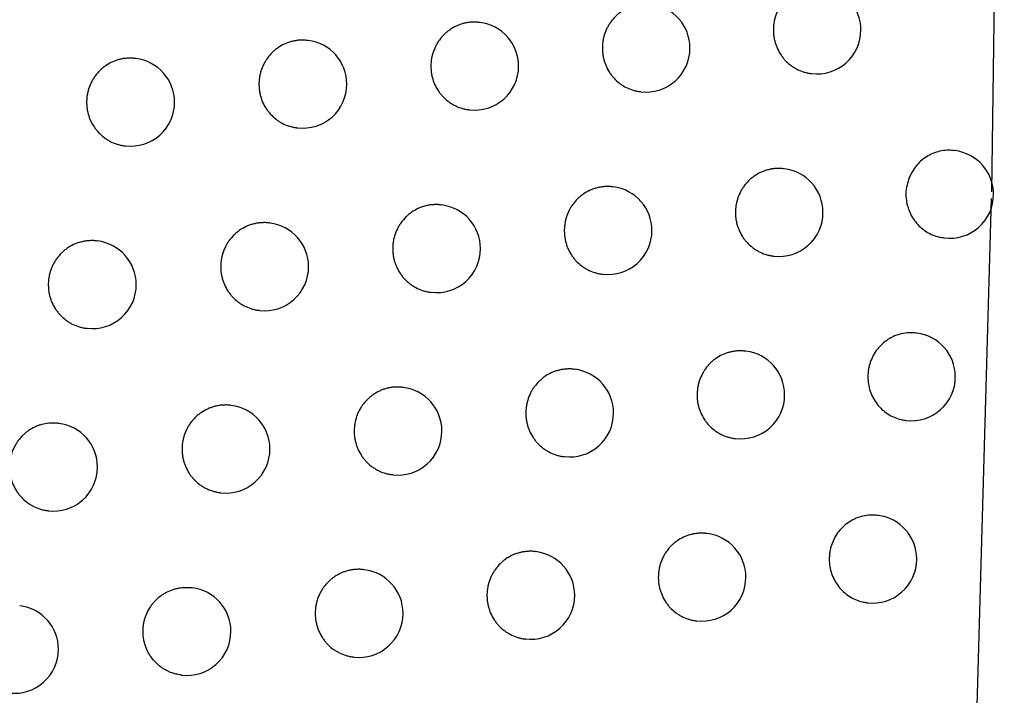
# Model space of a CAD drawing. Header units: millimetres. Extents: x -0.66 to 0.91, y -0.4 to 0.64.
# Tile 30 of 241: x -0.1156 to -0.1044, y 0.02373 to 0.03141. Entities that reach past the tile are written whole.
import ezdxf

# ---------------------------------------------------------------- set-up
doc = ezdxf.new("R2010")
doc.units = ezdxf.units.MM
doc.layers.add('FORMAT', color=7, linetype='Continuous')

msp = doc.modelspace()

# ---------------------------------------------------------------- linework, layer by layer
at = {"layer": 'FORMAT', "color": 7, "linetype": 'Continuous', "lineweight": 25}
for p, q in [((-0.104543, 0.029459), (-0.1044, 0.039414)), ((-0.110364, 0.031383), (-0.110372, 0.031384)), ((-0.112318, 0.031178), (-0.112326, 0.031179)), ((-0.114277, 0.030974), (-0.114285, 0.030975)), ((-0.106597, 0.030803), (-0.10659, 0.030802)), ((-0.108541, 0.030597), (-0.108534, 0.030596)), ((-0.11049, 0.030391), (-0.110483, 0.03039)), ((-0.112444, 0.030186), (-0.112437, 0.030185)), ((-0.114403, 0.029982), (-0.114396, 0.029981)), ((-0.104963, 0.029927), (-0.104971, 0.029928)), ((-0.106903, 0.02972), (-0.106911, 0.029721)), ((-0.108848, 0.029514), (-0.108856, 0.029515)), ((-0.104831, 0.019389), (-0.104545, 0.029381)), ((-0.110798, 0.029308), (-0.110806, 0.029309)), ((-0.112753, 0.029104), (-0.112761, 0.029104)), ((-0.114713, 0.028899), (-0.114721, 0.0289)), ((-0.105088, 0.028935), (-0.105082, 0.028934)), ((-0.107028, 0.028728), (-0.107022, 0.028727)), ((-0.108973, 0.028522), (-0.108967, 0.028521)), ((-0.110924, 0.028316), (-0.110917, 0.028316)), ((-0.112879, 0.028111), (-0.112872, 0.028111)), ((-0.114839, 0.027907), (-0.114832, 0.027906)), ((-0.105397, 0.027853), (-0.105406, 0.027854)), ((-0.107339, 0.027646), (-0.107347, 0.027647)), ((-0.109285, 0.02744), (-0.109293, 0.027441)), ((-0.111236, 0.027235), (-0.111244, 0.027236)), ((-0.113192, 0.02703), (-0.1132, 0.027031)), ((-0.115153, 0.026826), (-0.115161, 0.026827)), ((-0.105522, 0.02686), (-0.105516, 0.02686)), ((-0.107464, 0.026654), (-0.107458, 0.026653)), ((-0.109411, 0.026448), (-0.109404, 0.026447)), ((-0.111362, 0.026243), (-0.111355, 0.026242)), ((-0.113318, 0.026038), (-0.113311, 0.026037)), ((-0.115279, 0.025834), (-0.115272, 0.025833)), ((-0.105836, 0.025779), (-0.105845, 0.02578)), ((-0.107779, 0.025573), (-0.107787, 0.025574)), ((-0.109727, 0.025367), (-0.109735, 0.025368)), ((-0.111679, 0.025162), (-0.111687, 0.025163)), ((-0.113636, 0.024957), (-0.113644, 0.024958)), ((-0.105962, 0.024787), (-0.105955, 0.024787)), ((-0.107905, 0.024581), (-0.107898, 0.02458)), ((-0.109852, 0.024375), (-0.109846, 0.024374)), ((-0.111805, 0.02417), (-0.111798, 0.024169)), ((-0.113762, 0.023965), (-0.113755, 0.023964))]:
    msp.add_line(p, q, dxfattribs=at)
for centre, start, end in [((-0.106531, 0.031299), 0, 83.1656), ((-0.108475, 0.031092), 0, 83.1656), ((-0.110424, 0.030887), 0, 83.1656), ((-0.106531, 0.031299), 263.1656, 0), ((-0.112377, 0.030682), 0, 83.1656), ((-0.108475, 0.031092), 263.1656, 0), ((-0.114336, 0.030477), 0, 83.1656), ((-0.110424, 0.030887), 263.1656, 0), ((-0.112377, 0.030682), 263.1656, 0), ((-0.114336, 0.030477), 263.1656, 0), ((-0.105022, 0.02943), 0, 83.1656), ((-0.106962, 0.029224), 0, 83.1656), ((-0.108907, 0.029018), 0, 83.1656), ((-0.105022, 0.02943), 263.1656, 0), ((-0.110857, 0.028812), 0, 83.1656), ((-0.106962, 0.029224), 263.1656, 0), ((-0.112812, 0.028607), 0, 83.1656), ((-0.108907, 0.029018), 263.1656, 0), ((-0.114772, 0.028403), 0, 83.1656), ((-0.110857, 0.028812), 263.1656, 0), ((-0.112812, 0.028607), 263.1656, 0), ((-0.114772, 0.028403), 263.1656, 0), ((-0.105457, 0.027356), 0, 83.1656), ((-0.107398, 0.02715), 0, 83.1656), ((-0.109344, 0.026944), 0, 83.1656), ((-0.105457, 0.027356), 263.1656, 0), ((-0.111296, 0.026738), 0, 83.1656), ((-0.107398, 0.02715), 263.1656, 0), ((-0.113252, 0.026534), 0, 83.1656), ((-0.109344, 0.026944), 263.1656, 0), ((-0.115213, 0.026329), 0, 83.1656), ((-0.111296, 0.026738), 263.1656, 0), ((-0.113252, 0.026534), 263.1656, 0), ((-0.115213, 0.026329), 263.1656, 0), ((-0.105896, 0.025283), 0, 83.1656), ((-0.107839, 0.025077), 0, 83.1656), ((-0.109786, 0.024871), 0, 83.1656), ((-0.105896, 0.025283), 263.1656, 0), ((-0.111738, 0.024666), 0, 83.1656), ((-0.107839, 0.025077), 263.1656, 0), ((-0.113696, 0.024461), 0, 83.1656), ((-0.109786, 0.024871), 263.1656, 0), ((-0.115657, 0.024257), 0, 83.1656), ((-0.111738, 0.024666), 263.1656, 0), ((-0.113696, 0.024461), 263.1656, 0), ((-0.115657, 0.024257), 263.1656, 0)]:
    msp.add_arc(centre, 0.0005, start, end, dxfattribs=at)
for points, knots in [([(-0.123089, 0.021373), (-0.12168, 0.027961), (-0.118862, 0.041138), (-0.115148, 0.061018), (-0.111776, 0.080972), (-0.109875, 0.094334), (-0.108924, 0.101017)], [0, 0, 0, 0, 0.249742, 0.499588, 0.749742, 1, 1, 1, 1]), ([(-0.110005, 0.093385), (-0.11188, 0.081283), (-0.11475, 0.062761), (-0.119355, 0.03878), (-0.121925, 0.026883), (-0.123123, 0.021338)], [0, 0, 0, 0, 0.50155, 0.767642, 1, 1, 1, 1]), ([(-0.10648, 0.031795), (-0.106486, 0.031796), (-0.106506, 0.0318), (-0.10654, 0.0318), (-0.106581, 0.031798), (-0.106622, 0.031792), (-0.106663, 0.031783), (-0.106702, 0.03177), (-0.106753, 0.031749), (-0.106802, 0.031721), (-0.106846, 0.031687), (-0.106887, 0.03165), (-0.106924, 0.031607), (-0.106954, 0.03156), (-0.106981, 0.031511), (-0.107002, 0.031458), (-0.107017, 0.0314), (-0.107024, 0.031351), (-0.107026, 0.031316), (-0.107026, 0.031299)], [0, 0, 0, 0, 0.022939, 0.073951, 0.12331, 0.173012, 0.223794, 0.274951, 0.324306, 0.424702, 0.475863, 0.525091, 0.625231, 0.676265, 0.725303, 0.825056, 0.875892, 0.937601, 1, 1, 1, 1]), ([(-0.108424, 0.031588), (-0.10843, 0.03159), (-0.10845, 0.031593), (-0.108485, 0.031593), (-0.108526, 0.031592), (-0.108566, 0.031586), (-0.108607, 0.031577), (-0.108647, 0.031564), (-0.108698, 0.031543), (-0.108746, 0.031515), (-0.108791, 0.031481), (-0.108832, 0.031443), (-0.108868, 0.031401), (-0.108899, 0.031354), (-0.108926, 0.031305), (-0.108947, 0.031252), (-0.108962, 0.031194), (-0.10897, 0.031145), (-0.108971, 0.03111), (-0.108971, 0.031093)], [0, 0, 0, 0, 0.02374, 0.074703, 0.123968, 0.173574, 0.224259, 0.275318, 0.324577, 0.424774, 0.475833, 0.525007, 0.625033, 0.676007, 0.725057, 0.82483, 0.875674, 0.937491, 1, 1, 1, 1]), ([(-0.110372, 0.031383), (-0.110379, 0.031384), (-0.110399, 0.031388), (-0.110434, 0.031388), (-0.110475, 0.031386), (-0.110516, 0.03138), (-0.110557, 0.031371), (-0.110596, 0.031358), (-0.110648, 0.031337), (-0.110696, 0.031309), (-0.11074, 0.031275), (-0.110782, 0.031238), (-0.110818, 0.031195), (-0.110849, 0.031148), (-0.110876, 0.031099), (-0.110897, 0.031047), (-0.110912, 0.030989), (-0.11092, 0.03094), (-0.110921, 0.030905), (-0.110921, 0.030887)], [0, 0, 0, 0, 0.02437, 0.075293, 0.124481, 0.174011, 0.224618, 0.275597, 0.324781, 0.424822, 0.475801, 0.524933, 0.624872, 0.675799, 0.724859, 0.82465, 0.875501, 0.937405, 1, 1, 1, 1]), ([(-0.107026, 0.031299), (-0.107026, 0.031285), (-0.107025, 0.031257), (-0.10702, 0.031216), (-0.107012, 0.031174), (-0.107, 0.031134), (-0.10698, 0.031082), (-0.106953, 0.031033), (-0.106921, 0.030987), (-0.106886, 0.030945), (-0.106845, 0.030908), (-0.1068, 0.030876), (-0.106752, 0.030848), (-0.106702, 0.030826), (-0.106649, 0.030812), (-0.106618, 0.030805), (-0.106601, 0.030804), (-0.106597, 0.030804)], [0, 0, 0, 0, 0.056766, 0.113926, 0.17233, 0.231165, 0.287931, 0.403386, 0.462212, 0.519066, 0.634695, 0.693604, 0.750664, 0.866709, 0.92583, 0.983106, 1, 1, 1, 1]), ([(-0.112326, 0.031178), (-0.112333, 0.031179), (-0.112353, 0.031183), (-0.112388, 0.031183), (-0.112429, 0.031181), (-0.11247, 0.031175), (-0.112511, 0.031166), (-0.112551, 0.031153), (-0.112602, 0.031132), (-0.112651, 0.031104), (-0.112695, 0.03107), (-0.112737, 0.031033), (-0.112773, 0.03099), (-0.112804, 0.030943), (-0.112831, 0.030894), (-0.112852, 0.030842), (-0.112867, 0.030784), (-0.112875, 0.030735), (-0.112876, 0.0307), (-0.112877, 0.030682)], [0, 0, 0, 0, 0.024838, 0.07573, 0.124861, 0.174334, 0.224882, 0.275802, 0.32493, 0.424856, 0.475775, 0.524878, 0.624754, 0.675647, 0.724715, 0.82452, 0.875377, 0.937342, 1, 1, 1, 1]), ([(-0.108971, 0.031093), (-0.108971, 0.031079), (-0.10897, 0.031051), (-0.108965, 0.03101), (-0.108957, 0.030968), (-0.108945, 0.030928), (-0.108925, 0.030876), (-0.108898, 0.030826), (-0.108866, 0.030781), (-0.10883, 0.030739), (-0.108789, 0.030701), (-0.108744, 0.030669), (-0.108696, 0.030641), (-0.108645, 0.03062), (-0.108592, 0.030605), (-0.108562, 0.030598), (-0.108544, 0.030598), (-0.108541, 0.030597)], [0, 0, 0, 0, 0.056862, 0.114119, 0.172622, 0.231556, 0.288417, 0.40407, 0.462998, 0.519917, 0.635681, 0.694662, 0.751714, 0.867749, 0.926868, 0.984063, 1, 1, 1, 1]), ([(-0.114285, 0.030973), (-0.114292, 0.030974), (-0.114312, 0.030978), (-0.114347, 0.030978), (-0.114389, 0.030976), (-0.11443, 0.030971), (-0.114471, 0.030961), (-0.11451, 0.030949), (-0.114562, 0.030927), (-0.11461, 0.030899), (-0.114655, 0.030866), (-0.114696, 0.030828), (-0.114733, 0.030786), (-0.114764, 0.030739), (-0.114791, 0.03069), (-0.114812, 0.030637), (-0.114827, 0.030579), (-0.114835, 0.030531), (-0.114836, 0.030495), (-0.114837, 0.030478)], [0, 0, 0, 0, 0.025154, 0.076025, 0.125118, 0.174553, 0.225062, 0.275943, 0.325035, 0.424887, 0.475767, 0.524851, 0.624686, 0.675558, 0.724631, 0.824445, 0.875306, 0.937306, 1, 1, 1, 1]), ([(-0.110921, 0.030887), (-0.110921, 0.030873), (-0.110921, 0.030846), (-0.110915, 0.030804), (-0.110907, 0.030763), (-0.110895, 0.030722), (-0.110875, 0.03067), (-0.110848, 0.030621), (-0.110816, 0.030575), (-0.11078, 0.030533), (-0.110738, 0.030495), (-0.110693, 0.030463), (-0.110645, 0.030436), (-0.110594, 0.030414), (-0.110541, 0.0304), (-0.11051, 0.030393), (-0.110493, 0.030392), (-0.11049, 0.030392)], [0, 0, 0, 0, 0.056938, 0.114271, 0.172851, 0.231862, 0.2888, 0.404608, 0.463616, 0.520585, 0.636454, 0.695492, 0.752538, 0.868562, 0.927679, 0.98481, 1, 1, 1, 1]), ([(-0.112877, 0.030682), (-0.112876, 0.030668), (-0.112876, 0.030641), (-0.11287, 0.030599), (-0.112862, 0.030558), (-0.11285, 0.030517), (-0.11283, 0.030465), (-0.112803, 0.030415), (-0.11277, 0.03037), (-0.112734, 0.030328), (-0.112693, 0.03029), (-0.112647, 0.030258), (-0.112599, 0.030231), (-0.112548, 0.030209), (-0.112495, 0.030195), (-0.112464, 0.030188), (-0.112447, 0.030187), (-0.112444, 0.030187)], [0, 0, 0, 0, 0.056993, 0.114382, 0.173019, 0.232087, 0.28908, 0.405001, 0.464068, 0.521074, 0.637021, 0.6961, 0.753142, 0.86916, 0.928275, 0.985359, 1, 1, 1, 1]), ([(-0.114837, 0.030478), (-0.114836, 0.030464), (-0.114836, 0.030436), (-0.114831, 0.030395), (-0.114822, 0.030353), (-0.11481, 0.030313), (-0.11479, 0.03026), (-0.114763, 0.030211), (-0.11473, 0.030166), (-0.114694, 0.030123), (-0.114652, 0.030086), (-0.114607, 0.030054), (-0.114559, 0.030026), (-0.114507, 0.030004), (-0.114454, 0.02999), (-0.114423, 0.029983), (-0.114406, 0.029982), (-0.114403, 0.029982)], [0, 0, 0, 0, 0.057028, 0.114453, 0.173126, 0.232231, 0.289259, 0.405253, 0.464358, 0.521389, 0.637387, 0.696493, 0.753533, 0.86955, 0.928666, 0.985721, 1, 1, 1, 1]), ([(-0.104971, 0.029926), (-0.104991, 0.029929), (-0.105038, 0.029934), (-0.105113, 0.029925), (-0.105193, 0.029904), (-0.105269, 0.029868), (-0.105337, 0.029821), (-0.105397, 0.029761), (-0.105446, 0.029693), (-0.105484, 0.029617), (-0.105501, 0.029558), (-0.105507, 0.029526), (-0.105508, 0.029521)], [0, 0, 0, 0, 0.082222, 0.193438, 0.307877, 0.419092, 0.533552, 0.6444, 0.758494, 0.868787, 0.982308, 1, 1, 1, 1]), ([(-0.106911, 0.02972), (-0.106918, 0.029721), (-0.106938, 0.029725), (-0.106972, 0.029725), (-0.107013, 0.029723), (-0.107053, 0.029717), (-0.107094, 0.029708), (-0.107134, 0.029695), (-0.107185, 0.029674), (-0.107233, 0.029646), (-0.107277, 0.029612), (-0.107319, 0.029575), (-0.107355, 0.029532), (-0.107386, 0.029485), (-0.107413, 0.029436), (-0.107433, 0.029383), (-0.107448, 0.029325), (-0.107456, 0.029276), (-0.107457, 0.029241), (-0.107458, 0.029224)], [0, 0, 0, 0, 0.0231627, 0.0741614, 0.1234947, 0.1731704, 0.2239262, 0.2750556, 0.3243848, 0.4247254, 0.4758587, 0.5250717, 0.6251798, 0.6761971, 0.7252382, 0.8249961, 0.8758341, 0.9375717, 1, 1, 1, 1]), ([(-0.108856, 0.029514), (-0.108863, 0.029515), (-0.108883, 0.029519), (-0.108917, 0.029519), (-0.108958, 0.029517), (-0.108999, 0.029511), (-0.10904, 0.029502), (-0.10908, 0.029489), (-0.109131, 0.029468), (-0.109179, 0.02944), (-0.109223, 0.029406), (-0.109265, 0.029369), (-0.109301, 0.029326), (-0.109332, 0.029279), (-0.109359, 0.02923), (-0.10938, 0.029177), (-0.109394, 0.029119), (-0.109402, 0.02907), (-0.109404, 0.029035), (-0.109404, 0.029018)], [0, 0, 0, 0, 0.023909, 0.074862, 0.124107, 0.173693, 0.224358, 0.275395, 0.324634, 0.42479, 0.475828, 0.524991, 0.624994, 0.675955, 0.725007, 0.824785, 0.87563, 0.937469, 1, 1, 1, 1]), ([(-0.1055, 0.0293), (-0.10551, 0.029355), (-0.105522, 0.029429), (-0.105511, 0.029503), (-0.105508, 0.029521)], [0, 0, 0, 0, 0.750476, 1, 1, 1, 1]), ([(-0.110806, 0.029308), (-0.110813, 0.029309), (-0.110833, 0.029313), (-0.110868, 0.029313), (-0.110909, 0.029311), (-0.11095, 0.029306), (-0.110991, 0.029296), (-0.11103, 0.029284), (-0.111082, 0.029262), (-0.11113, 0.029234), (-0.111174, 0.029201), (-0.111216, 0.029163), (-0.111252, 0.02912), (-0.111283, 0.029074), (-0.11131, 0.029024), (-0.111331, 0.028972), (-0.111346, 0.028914), (-0.111354, 0.028865), (-0.111355, 0.02883), (-0.111355, 0.028812)], [0, 0, 0, 0, 0.024491, 0.075407, 0.124581, 0.174096, 0.224688, 0.275652, 0.324822, 0.424834, 0.475797, 0.524921, 0.624844, 0.675762, 0.724824, 0.824619, 0.875471, 0.937389, 1, 1, 1, 1]), ([(-0.1055, 0.0293), (-0.105497, 0.029288), (-0.105486, 0.02925), (-0.105459, 0.029188), (-0.105414, 0.029118), (-0.105357, 0.029057), (-0.105292, 0.029006), (-0.105219, 0.028968), (-0.10515, 0.028943), (-0.105105, 0.028938), (-0.105088, 0.028936)], [0, 0, 0, 0, 0.060655, 0.199514, 0.342386, 0.481529, 0.62467, 0.764468, 0.908281, 1, 1, 1, 1]), ([(-0.107458, 0.029224), (-0.107458, 0.02921), (-0.107457, 0.029182), (-0.107452, 0.029141), (-0.107443, 0.029099), (-0.107432, 0.029059), (-0.107411, 0.029007), (-0.107385, 0.028958), (-0.107353, 0.028912), (-0.107317, 0.02887), (-0.107276, 0.028833), (-0.107231, 0.028801), (-0.107184, 0.028773), (-0.107133, 0.028751), (-0.10708, 0.028737), (-0.107049, 0.02873), (-0.107032, 0.028729), (-0.107028, 0.028729)], [0, 0, 0, 0, 0.056792, 0.113979, 0.17241, 0.231272, 0.288064, 0.403573, 0.462427, 0.5193, 0.634966, 0.693895, 0.750953, 0.866996, 0.926118, 0.983372, 1, 1, 1, 1]), ([(-0.112761, 0.029103), (-0.112768, 0.029104), (-0.112788, 0.029108), (-0.112823, 0.029108), (-0.112864, 0.029106), (-0.112905, 0.029101), (-0.112946, 0.029091), (-0.112986, 0.029079), (-0.113037, 0.029057), (-0.113086, 0.029029), (-0.11313, 0.028996), (-0.113172, 0.028958), (-0.113208, 0.028916), (-0.113239, 0.028869), (-0.113266, 0.02882), (-0.113287, 0.028767), (-0.113302, 0.028709), (-0.11331, 0.02866), (-0.113311, 0.028625), (-0.113312, 0.028608)], [0, 0, 0, 0, 0.0249187, 0.0758058, 0.1249273, 0.1743899, 0.2249282, 0.2758383, 0.3249571, 0.4248649, 0.4757737, 0.5248716, 0.6247372, 0.6756248, 0.7246942, 0.8245017, 0.8753595, 0.9373335, 1, 1, 1, 1]), ([(-0.109404, 0.029018), (-0.109404, 0.029004), (-0.109403, 0.028976), (-0.109398, 0.028935), (-0.10939, 0.028893), (-0.109378, 0.028853), (-0.109358, 0.028801), (-0.109331, 0.028751), (-0.109299, 0.028706), (-0.109263, 0.028664), (-0.109222, 0.028626), (-0.109177, 0.028594), (-0.109129, 0.028567), (-0.109078, 0.028545), (-0.109025, 0.028531), (-0.108994, 0.028524), (-0.108977, 0.028523), (-0.108973, 0.028523)], [0, 0, 0, 0, 0.056882, 0.114159, 0.172682, 0.231636, 0.288518, 0.404212, 0.463161, 0.520093, 0.635885, 0.694881, 0.751932, 0.867965, 0.927083, 0.984262, 1, 1, 1, 1]), ([(-0.114721, 0.028899), (-0.114728, 0.0289), (-0.114748, 0.028904), (-0.114783, 0.028904), (-0.114825, 0.028902), (-0.114866, 0.028896), (-0.114907, 0.028887), (-0.114946, 0.028874), (-0.114998, 0.028853), (-0.115046, 0.028825), (-0.115091, 0.028791), (-0.115132, 0.028754), (-0.115169, 0.028711), (-0.1152, 0.028665), (-0.115227, 0.028616), (-0.115248, 0.028563), (-0.115263, 0.028505), (-0.115271, 0.028456), (-0.115272, 0.028421), (-0.115273, 0.028403)], [0, 0, 0, 0, 0.0252, 0.076068, 0.125156, 0.174585, 0.225089, 0.275965, 0.325052, 0.424895, 0.475769, 0.524851, 0.624681, 0.67555, 0.724623, 0.824438, 0.875299, 0.937303, 1, 1, 1, 1]), ([(-0.111355, 0.028812), (-0.111355, 0.028799), (-0.111355, 0.028771), (-0.111349, 0.028729), (-0.111341, 0.028688), (-0.111329, 0.028647), (-0.111309, 0.028595), (-0.111282, 0.028546), (-0.11125, 0.028501), (-0.111214, 0.028458), (-0.111172, 0.028421), (-0.111127, 0.028389), (-0.111079, 0.028361), (-0.111028, 0.028339), (-0.110975, 0.028325), (-0.110944, 0.028318), (-0.110927, 0.028317), (-0.110924, 0.028317)], [0, 0, 0, 0, 0.056952, 0.114299, 0.172894, 0.23192, 0.288871, 0.404708, 0.463732, 0.52071, 0.636599, 0.695647, 0.752692, 0.868716, 0.927832, 0.984952, 1, 1, 1, 1]), ([(-0.113312, 0.028608), (-0.113311, 0.028594), (-0.113311, 0.028566), (-0.113306, 0.028525), (-0.113297, 0.028483), (-0.113285, 0.028443), (-0.113265, 0.02839), (-0.113238, 0.028341), (-0.113205, 0.028296), (-0.113169, 0.028253), (-0.113128, 0.028216), (-0.113082, 0.028184), (-0.113034, 0.028156), (-0.112983, 0.028134), (-0.11293, 0.02812), (-0.112899, 0.028113), (-0.112882, 0.028112), (-0.112879, 0.028112)], [0, 0, 0, 0, 0.057002, 0.1144, 0.173046, 0.232123, 0.289125, 0.405065, 0.464142, 0.521154, 0.637114, 0.6962, 0.753241, 0.869259, 0.928375, 0.985451, 1, 1, 1, 1]), ([(-0.115273, 0.028403), (-0.115272, 0.02839), (-0.115272, 0.028362), (-0.115267, 0.02832), (-0.115258, 0.028279), (-0.115246, 0.028238), (-0.115226, 0.028186), (-0.115199, 0.028137), (-0.115166, 0.028091), (-0.11513, 0.028049), (-0.115088, 0.028011), (-0.115043, 0.027979), (-0.114995, 0.027952), (-0.114943, 0.02793), (-0.11489, 0.027916), (-0.114859, 0.027909), (-0.114842, 0.027908), (-0.114839, 0.027908)], [0, 0, 0, 0, 0.057033, 0.114462, 0.17314, 0.232249, 0.289282, 0.405286, 0.464395, 0.521429, 0.637435, 0.696545, 0.753585, 0.869603, 0.92872, 0.985771, 1, 1, 1, 1]), ([(-0.105406, 0.027852), (-0.105426, 0.027854), (-0.105473, 0.02786), (-0.105548, 0.027851), (-0.105628, 0.02783), (-0.105704, 0.027794), (-0.105772, 0.027746), (-0.105832, 0.027687), (-0.105881, 0.027619), (-0.105919, 0.027542), (-0.10594, 0.027472), (-0.10595, 0.027409), (-0.105951, 0.027374), (-0.105951, 0.027356)], [0, 0, 0, 0, 0.0735786, 0.1726993, 0.2746937, 0.3738115, 0.4758201, 0.5746382, 0.6763476, 0.7747135, 0.8759559, 0.9376327, 1, 1, 1, 1]), ([(-0.107347, 0.027646), (-0.107354, 0.027647), (-0.107374, 0.027651), (-0.107408, 0.027651), (-0.107449, 0.027649), (-0.10749, 0.027643), (-0.10753, 0.027634), (-0.10757, 0.027621), (-0.107621, 0.0276), (-0.107669, 0.027572), (-0.107714, 0.027538), (-0.107755, 0.027501), (-0.107791, 0.027458), (-0.107822, 0.027411), (-0.107849, 0.027362), (-0.10787, 0.027309), (-0.107884, 0.027251), (-0.107892, 0.027202), (-0.107894, 0.027167), (-0.107894, 0.02715)], [0, 0, 0, 0, 0.0233713, 0.0743577, 0.1236667, 0.1733177, 0.2240485, 0.2751527, 0.3244571, 0.4247469, 0.4758539, 0.525053, 0.625132, 0.6761336, 0.7251776, 0.8249404, 0.8757803, 0.9375447, 1, 1, 1, 1]), ([(-0.109293, 0.02744), (-0.1093, 0.027441), (-0.10932, 0.027445), (-0.109355, 0.027445), (-0.109396, 0.027443), (-0.109437, 0.027437), (-0.109477, 0.027428), (-0.109517, 0.027415), (-0.109568, 0.027394), (-0.109616, 0.027366), (-0.109661, 0.027332), (-0.109702, 0.027295), (-0.109739, 0.027252), (-0.10977, 0.027205), (-0.109796, 0.027156), (-0.109817, 0.027103), (-0.109832, 0.027045), (-0.10984, 0.026997), (-0.109841, 0.026962), (-0.109842, 0.026944)], [0, 0, 0, 0, 0.024066, 0.075009, 0.124235, 0.173803, 0.224448, 0.275466, 0.324687, 0.424805, 0.475823, 0.524976, 0.624957, 0.675907, 0.724961, 0.824743, 0.87559, 0.937449, 1, 1, 1, 1]), ([(-0.105951, 0.027356), (-0.10595, 0.027329), (-0.105948, 0.027273), (-0.105927, 0.027191), (-0.105894, 0.027114), (-0.105848, 0.027044), (-0.105792, 0.026983), (-0.105727, 0.026932), (-0.105654, 0.026893), (-0.105585, 0.026869), (-0.10554, 0.026864), (-0.105522, 0.026862)], [0, 0, 0, 0, 0.113781, 0.230867, 0.344646, 0.461715, 0.575707, 0.692978, 0.80746, 0.925233, 1, 1, 1, 1]), ([(-0.111244, 0.027234), (-0.111251, 0.027236), (-0.111272, 0.027239), (-0.111306, 0.027239), (-0.111347, 0.027238), (-0.111388, 0.027232), (-0.111429, 0.027223), (-0.111469, 0.02721), (-0.11152, 0.027188), (-0.111568, 0.027161), (-0.111613, 0.027127), (-0.111654, 0.027089), (-0.111691, 0.027047), (-0.111722, 0.027), (-0.111749, 0.026951), (-0.111769, 0.026898), (-0.111784, 0.02684), (-0.111792, 0.026791), (-0.111793, 0.026756), (-0.111794, 0.026739)], [0, 0, 0, 0, 0.024603, 0.075511, 0.124672, 0.174173, 0.224752, 0.275702, 0.324859, 0.424844, 0.475793, 0.524911, 0.624818, 0.675729, 0.724792, 0.82459, 0.875444, 0.937376, 1, 1, 1, 1]), ([(-0.107894, 0.02715), (-0.107894, 0.027136), (-0.107893, 0.027108), (-0.107888, 0.027067), (-0.10788, 0.027025), (-0.107868, 0.026985), (-0.107848, 0.026933), (-0.107821, 0.026884), (-0.107789, 0.026838), (-0.107753, 0.026796), (-0.107712, 0.026759), (-0.107667, 0.026727), (-0.10762, 0.026699), (-0.107569, 0.026677), (-0.107516, 0.026663), (-0.107485, 0.026656), (-0.107468, 0.026655), (-0.107464, 0.026655)], [0, 0, 0, 0, 0.056817, 0.114028, 0.172485, 0.231372, 0.288188, 0.403748, 0.462628, 0.519517, 0.635218, 0.694166, 0.751223, 0.867264, 0.926385, 0.983619, 1, 1, 1, 1]), ([(-0.1132, 0.02703), (-0.113207, 0.027031), (-0.113228, 0.027035), (-0.113263, 0.027035), (-0.113304, 0.027033), (-0.113345, 0.027027), (-0.113386, 0.027018), (-0.113425, 0.027005), (-0.113477, 0.026984), (-0.113525, 0.026956), (-0.11357, 0.026922), (-0.113611, 0.026885), (-0.113648, 0.026842), (-0.113679, 0.026795), (-0.113706, 0.026746), (-0.113727, 0.026694), (-0.113741, 0.026636), (-0.11375, 0.026587), (-0.113751, 0.026552), (-0.113751, 0.026534)], [0, 0, 0, 0, 0.024991, 0.075873, 0.124986, 0.17444, 0.22497, 0.275871, 0.324982, 0.424873, 0.475773, 0.524866, 0.624723, 0.675606, 0.724676, 0.824485, 0.875344, 0.937326, 1, 1, 1, 1]), ([(-0.109842, 0.026944), (-0.109841, 0.02693), (-0.109841, 0.026903), (-0.109836, 0.026861), (-0.109827, 0.02682), (-0.109815, 0.026779), (-0.109795, 0.026727), (-0.109768, 0.026678), (-0.109736, 0.026632), (-0.1097, 0.02659), (-0.109659, 0.026552), (-0.109614, 0.026521), (-0.109566, 0.026493), (-0.109515, 0.026471), (-0.109462, 0.026457), (-0.109431, 0.02645), (-0.109414, 0.026449), (-0.10941, 0.026449)], [0, 0, 0, 0, 0.0569, 0.114196, 0.172738, 0.231711, 0.288611, 0.404343, 0.463311, 0.520256, 0.636074, 0.695084, 0.752134, 0.868165, 0.927283, 0.984447, 1, 1, 1, 1]), ([(-0.115161, 0.026825), (-0.115168, 0.026827), (-0.115189, 0.02683), (-0.115224, 0.02683), (-0.115279, 0.026828), (-0.115334, 0.026818), (-0.115387, 0.026801), (-0.115438, 0.026779), (-0.115487, 0.026752), (-0.115531, 0.026718), (-0.115573, 0.026681), (-0.11561, 0.026638), (-0.115641, 0.026591), (-0.115668, 0.026542), (-0.115689, 0.02649), (-0.115704, 0.026432), (-0.115712, 0.026383), (-0.115713, 0.026348), (-0.115713, 0.02633)], [0, 0, 0, 0, 0.025241, 0.076112, 0.1252, 0.225045, 0.27592, 0.325008, 0.424851, 0.475726, 0.52481, 0.624644, 0.675515, 0.724593, 0.824418, 0.875283, 0.937295, 1, 1, 1, 1]), ([(-0.111794, 0.026739), (-0.111794, 0.026725), (-0.111793, 0.026697), (-0.111788, 0.026656), (-0.111779, 0.026614), (-0.111767, 0.026574), (-0.111747, 0.026522), (-0.111721, 0.026472), (-0.111688, 0.026427), (-0.111652, 0.026384), (-0.111611, 0.026347), (-0.111565, 0.026315), (-0.111517, 0.026287), (-0.111466, 0.026265), (-0.111413, 0.026251), (-0.111382, 0.026244), (-0.111365, 0.026244), (-0.111362, 0.026243)], [0, 0, 0, 0, 0.056965, 0.114325, 0.172933, 0.231972, 0.288936, 0.4048, 0.463837, 0.520824, 0.636731, 0.695789, 0.752834, 0.868856, 0.927973, 0.985081, 1, 1, 1, 1]), ([(-0.113751, 0.026534), (-0.113751, 0.02652), (-0.11375, 0.026493), (-0.113745, 0.026451), (-0.113737, 0.026409), (-0.113725, 0.026369), (-0.113704, 0.026317), (-0.113678, 0.026267), (-0.113645, 0.026222), (-0.113609, 0.02618), (-0.113567, 0.026142), (-0.113522, 0.02611), (-0.113474, 0.026082), (-0.113422, 0.026061), (-0.113369, 0.026047), (-0.113338, 0.02604), (-0.113321, 0.026039), (-0.113318, 0.026039)], [0, 0, 0, 0, 0.05701, 0.1144158, 0.1730701, 0.2321559, 0.2891659, 0.4051223, 0.4642074, 0.5212252, 0.6371968, 0.6962889, 0.7533298, 0.8693479, 0.9284634, 0.9855337, 1, 1, 1, 1]), ([(-0.115713, 0.02633), (-0.115713, 0.026316), (-0.115712, 0.026289), (-0.115707, 0.026247), (-0.115699, 0.026205), (-0.115687, 0.026165), (-0.115666, 0.026113), (-0.115639, 0.026063), (-0.115607, 0.026018), (-0.11557, 0.025975), (-0.115529, 0.025938), (-0.115483, 0.025906), (-0.115435, 0.025878), (-0.115383, 0.025856), (-0.11533, 0.025842), (-0.115299, 0.025835), (-0.115282, 0.025835), (-0.115279, 0.025834)], [0, 0, 0, 0, 0.057037, 0.11447, 0.173151, 0.232265, 0.289301, 0.405313, 0.464426, 0.521463, 0.637475, 0.696588, 0.753629, 0.869648, 0.928765, 0.985813, 1, 1, 1, 1]), ([(-0.105845, 0.025779), (-0.105865, 0.025781), (-0.105912, 0.025786), (-0.105988, 0.025778), (-0.106067, 0.025757), (-0.106143, 0.025721), (-0.106212, 0.025673), (-0.106272, 0.025614), (-0.106321, 0.025546), (-0.106358, 0.025469), (-0.106379, 0.025398), (-0.106389, 0.025336), (-0.10639, 0.025301), (-0.106391, 0.025283)], [0, 0, 0, 0, 0.073815, 0.172878, 0.274813, 0.373871, 0.475817, 0.574601, 0.676273, 0.774645, 0.875892, 0.937601, 1, 1, 1, 1]), ([(-0.107788, 0.025573), (-0.107794, 0.025574), (-0.107814, 0.025578), (-0.107848, 0.025578), (-0.107889, 0.025576), (-0.10793, 0.02557), (-0.107971, 0.025561), (-0.108011, 0.025548), (-0.108062, 0.025527), (-0.10811, 0.025499), (-0.108154, 0.025465), (-0.108196, 0.025428), (-0.108232, 0.025385), (-0.108263, 0.025338), (-0.10829, 0.025289), (-0.10831, 0.025236), (-0.108325, 0.025178), (-0.108333, 0.025129), (-0.108334, 0.025094), (-0.108335, 0.025077)], [0, 0, 0, 0, 0.023565, 0.07454, 0.123826, 0.173455, 0.224162, 0.275243, 0.324524, 0.424766, 0.475849, 0.525035, 0.625087, 0.676074, 0.725121, 0.824888, 0.87573, 0.93752, 1, 1, 1, 1]), ([(-0.109735, 0.025367), (-0.109742, 0.025368), (-0.109762, 0.025372), (-0.109796, 0.025372), (-0.109837, 0.02537), (-0.109878, 0.025364), (-0.109919, 0.025355), (-0.109959, 0.025342), (-0.11001, 0.025321), (-0.110058, 0.025293), (-0.110103, 0.025259), (-0.110144, 0.025222), (-0.110181, 0.025179), (-0.110211, 0.025132), (-0.110238, 0.025083), (-0.110259, 0.025031), (-0.110274, 0.024973), (-0.110282, 0.024924), (-0.110283, 0.024889), (-0.110284, 0.024871)], [0, 0, 0, 0, 0.024211, 0.075145, 0.124354, 0.173904, 0.224531, 0.275532, 0.324736, 0.424818, 0.475818, 0.524961, 0.624923, 0.675862, 0.724919, 0.824704, 0.875553, 0.937431, 1, 1, 1, 1]), ([(-0.106391, 0.025283), (-0.10639, 0.025255), (-0.106387, 0.025199), (-0.106366, 0.025118), (-0.106333, 0.025041), (-0.106288, 0.024971), (-0.106231, 0.024909), (-0.106166, 0.024859), (-0.106093, 0.02482), (-0.106024, 0.024796), (-0.105979, 0.024791), (-0.105961, 0.024789)], [0, 0, 0, 0, 0.11384, 0.230986, 0.344826, 0.461956, 0.575989, 0.693304, 0.807783, 0.925556, 1, 1, 1, 1]), ([(-0.111687, 0.025162), (-0.111694, 0.025163), (-0.111714, 0.025167), (-0.111749, 0.025167), (-0.11179, 0.025165), (-0.111831, 0.025159), (-0.111872, 0.02515), (-0.111912, 0.025137), (-0.111963, 0.025116), (-0.112011, 0.025088), (-0.112056, 0.025054), (-0.112097, 0.025017), (-0.112134, 0.024974), (-0.112165, 0.024927), (-0.112192, 0.024878), (-0.112213, 0.024826), (-0.112227, 0.024768), (-0.112235, 0.024719), (-0.112236, 0.024684), (-0.112237, 0.024666)], [0, 0, 0, 0, 0.024705, 0.075607, 0.124755, 0.174244, 0.22481, 0.275748, 0.324892, 0.424853, 0.475789, 0.524901, 0.624795, 0.675698, 0.724764, 0.824564, 0.875419, 0.937363, 1, 1, 1, 1]), ([(-0.108335, 0.025077), (-0.108335, 0.025063), (-0.108334, 0.025035), (-0.108329, 0.024994), (-0.10832, 0.024952), (-0.108308, 0.024912), (-0.108288, 0.02486), (-0.108262, 0.024811), (-0.10823, 0.024765), (-0.108194, 0.024723), (-0.108153, 0.024685), (-0.108108, 0.024654), (-0.10806, 0.024626), (-0.108009, 0.024604), (-0.107956, 0.02459), (-0.107926, 0.024583), (-0.107908, 0.024582), (-0.107904, 0.024582)], [0, 0, 0, 0, 0.056839, 0.114074, 0.172554, 0.231465, 0.288304, 0.403911, 0.462815, 0.51972, 0.635453, 0.694419, 0.751474, 0.867513, 0.926634, 0.983849, 1, 1, 1, 1]), ([(-0.114195, 0.024462), (-0.114195, 0.024475), (-0.114194, 0.024503), (-0.114189, 0.024545), (-0.11418, 0.024586), (-0.114168, 0.024627), (-0.114147, 0.024679), (-0.11412, 0.024728), (-0.114088, 0.024774), (-0.114051, 0.024816), (-0.11401, 0.024854), (-0.113964, 0.024886), (-0.113916, 0.024914), (-0.113864, 0.024935), (-0.113811, 0.02495), (-0.113756, 0.02496), (-0.113701, 0.024963), (-0.113658, 0.024961), (-0.113644, 0.024958), (-0.113644, 0.024958)], [0, 0, 0, 0, 0.0490523, 0.0984453, 0.1489127, 0.1997512, 0.2488035, 0.3485743, 0.3994119, 0.4484735, 0.5482627, 0.5991093, 0.6481885, 0.7480134, 0.7988783, 0.847975, 0.947836, 0.9987195, 1, 1, 1, 1]), ([(-0.110284, 0.024871), (-0.110283, 0.024857), (-0.110283, 0.02483), (-0.110277, 0.024788), (-0.110269, 0.024747), (-0.110257, 0.024706), (-0.110237, 0.024654), (-0.11021, 0.024605), (-0.110178, 0.024559), (-0.110142, 0.024517), (-0.110101, 0.024479), (-0.110056, 0.024448), (-0.110008, 0.02442), (-0.109957, 0.024398), (-0.109904, 0.024384), (-0.109873, 0.024377), (-0.109856, 0.024376), (-0.109852, 0.024376)], [0, 0, 0, 0, 0.0569172, 0.1142298, 0.1727895, 0.2317799, 0.2886971, 0.4044633, 0.4634501, 0.5204061, 0.6362479, 0.6952709, 0.7523195, 0.8683489, 0.9274671, 0.9846165, 1, 1, 1, 1]), ([(-0.112237, 0.024666), (-0.112237, 0.024652), (-0.112236, 0.024625), (-0.112231, 0.024583), (-0.112222, 0.024541), (-0.11221, 0.024501), (-0.11219, 0.024449), (-0.112164, 0.024399), (-0.112131, 0.024354), (-0.112095, 0.024312), (-0.112054, 0.024274), (-0.112008, 0.024242), (-0.11196, 0.024215), (-0.111909, 0.024193), (-0.111856, 0.024179), (-0.111825, 0.024172), (-0.111808, 0.024171), (-0.111805, 0.024171)], [0, 0, 0, 0, 0.056976, 0.114348, 0.172968, 0.232019, 0.288996, 0.404883, 0.463932, 0.520928, 0.636852, 0.695919, 0.752962, 0.868984, 0.9281, 0.985199, 1, 1, 1, 1]), ([(-0.113762, 0.023966), (-0.113771, 0.023967), (-0.113795, 0.02397), (-0.113832, 0.023978), (-0.113872, 0.023991), (-0.113923, 0.024012), (-0.113971, 0.02404), (-0.114015, 0.024074), (-0.114057, 0.024111), (-0.114093, 0.024154), (-0.114124, 0.0242), (-0.114151, 0.02425), (-0.114171, 0.024302), (-0.114186, 0.02436), (-0.114194, 0.024409), (-0.114195, 0.024444), (-0.114195, 0.024462)], [0, 0, 0, 0, 0.04053, 0.099266, 0.158435, 0.215513, 0.331609, 0.390766, 0.447821, 0.563871, 0.623005, 0.680038, 0.796041, 0.855151, 0.927174, 1, 1, 1, 1])]:
    msp.add_open_spline(points, degree=3, knots=knots, dxfattribs=at)

doc.saveas('drawing.dxf')
